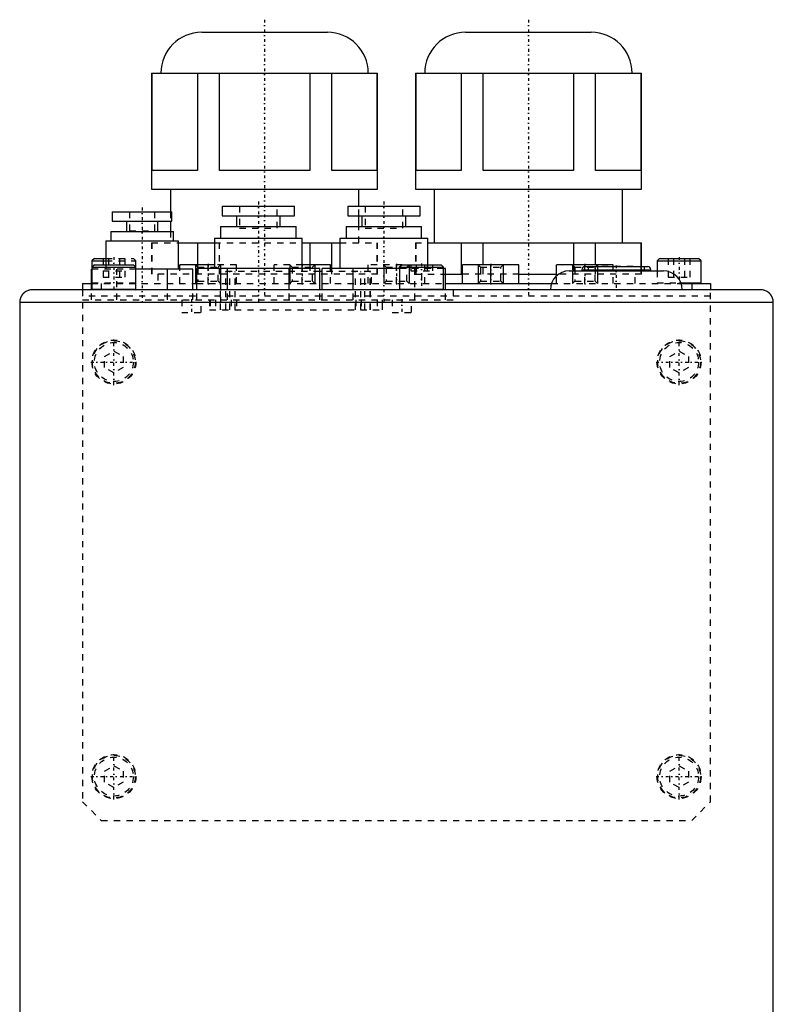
# Model space of a CAD drawing. Extents: x -88 to 88, y -489 to 213.
# Tile 4 of 4: x -60 to 60, y 56 to 213. Entities that reach past the tile are written whole.
import ezdxf

# ---------------------------------------------------------------- set-up
doc = ezdxf.new("R2010")
doc.units = 0
doc.linetypes.add('CENTER', pattern=[1.5, 0.45, -0.5, 0.05, -0.5])
doc.linetypes.add('DASHED', pattern=[2, 1, -1])
for name, color, linetype in [('AM_0', 7, 'CONTINUOUS'), ('AM_10', 7, 'CONTINUOUS'), ('AM_3', 7, 'DASHED'), ('AM_7', 7, 'CENTER')]:
    doc.layers.add(name, color=color, linetype=linetype)

msp = doc.modelspace()

# ---------------------------------------------------------------- linework, layer by layer
at = {"layer": 'AM_0', "color": 7, "linetype": 'CONTINUOUS'}
for p, q in [((-31, 211), (-11, 211)), ((11, 211), (31, 211)), ((-39, 204.5), (-39, 186)), ((-39, 204.5), (-3, 204.5)), ((-38.89, 189), (-38.89, 204.5)), ((-31.69, 204.5), (-31.69, 189)), ((-28.19, 189), (-28.19, 204.5)), ((-13.81, 204.5), (-13.81, 189)), ((-10.31, 189), (-10.31, 204.5)), ((-3.11, 204.5), (-3.11, 189)), ((-3, 186), (-3, 204.5)), ((3, 204.5), (3, 186)), ((3, 204.5), (39, 204.5)), ((3.11, 189), (3.11, 204.5)), ((10.31, 204.5), (10.31, 189)), ((13.81, 189), (13.81, 204.5)), ((28.19, 204.5), (28.19, 189)), ((31.69, 189), (31.69, 204.5)), ((38.89, 204.5), (38.89, 189)), ((39, 186), (39, 204.5)), ((-31.69, 189), (-38.89, 189)), ((-13.81, 189), (-28.19, 189)), ((-3.11, 189), (-10.31, 189)), ((10.31, 189), (3.11, 189)), ((28.19, 189), (13.81, 189)), ((38.89, 189), (31.69, 189)), ((-39, 186), (-3, 186)), ((-36, 186), (-36, 182.4)), ((-6, 183.3), (-6, 186)), ((3, 186), (39, 186)), ((6, 186), (6, 177.5)), ((36, 177.5), (36, 186)), ((-45.25, 182.4), (-45.25, 180.9)), ((-45.25, 182.4), (-35.75, 182.4)), ((-35.75, 180.9), (-35.75, 182.4)), ((-27.75, 183.3), (-27.75, 181.8)), ((-27.75, 183.3), (-16.25, 183.3)), ((-16.25, 181.8), (-16.25, 183.3)), ((-7.75, 183.3), (-7.75, 181.8)), ((-7.75, 183.3), (3.75, 183.3)), ((3.75, 181.8), (3.75, 183.3)), ((-45.25, 180.9), (-35.75, 180.9)), ((-43, 180.9), (-43, 179.3)), ((-38, 179.3), (-38, 180.9)), ((-36, 180.9), (-36, 179.3)), ((-27.75, 181.8), (-16.25, 181.8)), ((-25.5, 181.8), (-25.5, 180.1)), ((-18.5, 180.1), (-18.5, 181.8)), ((-7.75, 181.8), (3.75, 181.8)), ((-6, 180.1), (-6, 181.8)), ((-5.5, 181.8), (-5.5, 180.1)), ((1.5, 180.1), (1.5, 181.8)), ((-45.51, 179.3), (-45.51, 177.8)), ((-45.51, 179.3), (-35.49, 179.3)), ((-35.49, 177.8), (-35.49, 179.3)), ((-28, 180.1), (-28, 178.2)), ((-28, 180.1), (-16, 180.1)), ((-16, 178.2), (-16, 180.1)), ((-8, 180.1), (-8, 178.2)), ((-8, 180.1), (4, 180.1)), ((4, 178.2), (4, 180.1)), ((-46.27, 177.8), (-46.27, 174)), ((-46.27, 177.8), (-34.73, 177.8)), ((-34.73, 173.3), (-34.73, 177.8)), ((-34.73, 177.5), (-29.01, 177.5)), ((-31.69, 177.5), (-31.69, 174)), ((-29, 178.2), (-29, 173.4)), ((-29, 178.2), (-15, 178.2)), ((-15, 173.4), (-15, 178.2)), ((-15, 177.5), (-9, 177.5)), ((-13.81, 177.5), (-13.81, 174)), ((-10.31, 173.4), (-10.31, 177.5)), ((-9, 178.2), (-9, 173.4)), ((-9, 178.2), (5, 178.2)), ((5, 174), (5, 178.2)), ((5, 177.5), (39, 177.5)), ((10.31, 177.5), (10.31, 172.5)), ((13.81, 174), (13.81, 177.5)), ((28.19, 177.5), (28.19, 174)), ((31.69, 174), (31.69, 177.5)), ((38.89, 177.5), (38.89, 173.7)), ((39, 173.7), (39, 177.5)), ((-48.1, 175), (-48.5, 174.6)), ((-48.5, 174.6), (-48.5, 170.1)), ((-48.5, 174.6), (-46.27, 174.6)), ((-48.1, 174), (-48.5, 173.6)), ((-48.1, 175), (-46.27, 175)), ((-48.1, 174), (-41.9, 174)), ((-41.5, 173.6), (-41.9, 174)), ((-29, 174), (-34.5, 174)), ((-34.5, 173.3), (-34.5, 174)), ((-30, 173.4), (-30, 174)), ((-10.5, 174), (-15, 174)), ((-10.5, 173.4), (-10.5, 174)), ((0.9, 174), (0.5, 173.6)), ((0.9, 174), (7.1, 174)), ((7.5, 173.6), (7.1, 174)), ((19.5, 174), (10.5, 174)), ((10.5, 171), (10.5, 174)), ((15, 171), (15, 174)), ((19.5, 171), (19.5, 174)), ((34.5, 174), (25.5, 174)), ((25.5, 172.24), (25.5, 174)), ((30, 173.7), (30, 174)), ((34.5, 173.7), (34.5, 174)), ((41.9, 175), (41.5, 174.6)), ((41.5, 174.6), (41.5, 173)), ((41.5, 174.6), (48.5, 174.6)), ((41.9, 175), (48.1, 175)), ((48.5, 174.6), (48.1, 175)), ((48.5, 171.1), (48.5, 174.6)), ((-48.58, 170), (-48.58, 173.3)), ((-48.5, 173.3), (-48.58, 173.3)), ((-48.5, 173.6), (-41.5, 173.6)), ((-41.5, 170.1), (-41.5, 173.6)), ((-32.42, 173.3), (-41.5, 173.3)), ((-36.46, 170), (-36.46, 173.3)), ((-32.42, 170), (-32.42, 173.3)), ((-31.81, 170), (-31.81, 173.4)), ((-12.19, 173.4), (-31.81, 173.4)), ((-26.91, 170), (-26.91, 173.4)), ((-17.09, 170), (-17.09, 173.4)), ((-12.19, 170), (-12.19, 173.4)), ((-11.81, 172.9), (-12.19, 172.9)), ((-11.81, 170), (-11.81, 173.4)), ((0.5, 173.4), (-11.81, 173.4)), ((-6.91, 170), (-6.91, 173.4)), ((0.5, 173.6), (0.5, 170.1)), ((0.5, 173.6), (7.5, 173.6)), ((7.5, 170.1), (7.5, 173.6)), ((7.81, 173.4), (7.5, 173.4)), ((7.81, 170), (7.81, 173.4)), ((7.81, 172.5), (10.49, 172.5)), ((19.5, 172.5), (25.5, 172.5)), ((27.5, 173), (42.5, 173)), ((29.5, 173.2), (29.5, 173)), ((29.5, 173.2), (40.5, 173.2)), ((30, 173.7), (40, 173.7)), ((40.5, 173), (40.5, 173.2)), ((-50, 171), (-50, 170)), ((-50, 171), (-48.58, 171)), ((-32.42, 171), (-31.81, 171)), ((7.81, 171), (24.67, 171)), ((45.29, 171.1), (48.5, 171.1)), ((45.33, 171), (50, 171)), ((47, 171), (47, 170)), ((50, 171), (50, 170)), ((58, 170), (-58, 170)), ((-48.5, 170.1), (-41.5, 170.1)), ((0.5, 170.1), (7.5, 170.1)), ((60, 168), (-60, 168)), ((-60, 168), (-60, 2)), ((60, 2), (60, 168))]:
    msp.add_line(p, q, dxfattribs=at)
for points in [[(-58, 170, 0), (-58.09, 170, 0), (-58.26, 169.98, 0), (-58.43, 169.95, 0), (-58.52, 169.93, 0), (-58.6, 169.91, 0), (-58.77, 169.85, 0), (-58.92, 169.77, 0), (-59.01, 169.72, 0), (-59.04, 169.71, 0), (-59.06, 169.69, 0), (-59.07, 169.69, 0), (-59.09, 169.68, 0), (-59.11, 169.66, 0), (-59.14, 169.65, 0), (-59.16, 169.63, 0), (-59.18, 169.61, 0), (-59.21, 169.6, 0), (-59.22, 169.59, 0), (-59.23, 169.58, 0), (-59.25, 169.56, 0), (-59.27, 169.54, 0), (-59.3, 169.52, 0), (-59.32, 169.5, 0), (-59.34, 169.48, 0), (-59.35, 169.47, 0), (-59.36, 169.46, 0), (-59.38, 169.44, 0), (-59.4, 169.42, 0), (-59.41, 169.41, 0), (-59.42, 169.4, 0), (-59.44, 169.38, 0), (-59.46, 169.36, 0), (-59.47, 169.35, 0), (-59.48, 169.34, 0), (-59.5, 169.32, 0), (-59.52, 169.3, 0), (-59.54, 169.27, 0), (-59.56, 169.25, 0), (-59.58, 169.23, 0), (-59.59, 169.22, 0), (-59.6, 169.21, 0), (-59.61, 169.18, 0), (-59.63, 169.16, 0), (-59.65, 169.14, 0), (-59.66, 169.11, 0), (-59.68, 169.09, 0), (-59.69, 169.07, 0), (-59.69, 169.06, 0), (-59.71, 169.04, 0), (-59.72, 169.01, 0), (-59.74, 168.99, 0), (-59.75, 168.96, 0), (-59.77, 168.94, 0), (-59.77, 168.92, 0), (-59.78, 168.91, 0), (-59.79, 168.88, 0), (-59.81, 168.86, 0), (-59.82, 168.83, 0), (-59.83, 168.81, 0), (-59.84, 168.78, 0), (-59.85, 168.77, 0), (-59.85, 168.75, 0), (-59.86, 168.72, 0), (-59.87, 168.7, 0), (-59.88, 168.67, 0), (-59.89, 168.64, 0), (-59.9, 168.62, 0), (-59.91, 168.6, 0), (-59.91, 168.59, 0), (-59.92, 168.56, 0), (-59.93, 168.53, 0), (-59.93, 168.52, 0), (-59.94, 168.5, 0), (-59.94, 168.48, 0), (-59.95, 168.45, 0), (-59.95, 168.43, 0), (-59.96, 168.42, 0), (-59.96, 168.39, 0), (-59.97, 168.36, 0), (-59.97, 168.33, 0), (-59.98, 168.3, 0), (-59.98, 168.28, 0), (-59.98, 168.26, 0), (-59.98, 168.25, 0), (-59.99, 168.22, 0), (-59.99, 168.19, 0), (-59.99, 168.16, 0), (-60, 168.13, 0), (-60, 168.1, 0), (-60, 168.09, 0), (-60, 168.07, 0), (-60, 168.04, 0), (-60, 168.01, 0), (-60, 168, 0)], [(60, 168, 0), (60, 168.01, 0), (60, 168.04, 0), (60, 168.07, 0), (60, 168.09, 0), (60, 168.1, 0), (60, 168.13, 0), (59.99, 168.16, 0), (59.99, 168.19, 0), (59.99, 168.22, 0), (59.98, 168.25, 0), (59.98, 168.26, 0), (59.98, 168.28, 0), (59.98, 168.3, 0), (59.97, 168.33, 0), (59.97, 168.36, 0), (59.96, 168.39, 0), (59.96, 168.42, 0), (59.95, 168.43, 0), (59.95, 168.45, 0), (59.94, 168.48, 0), (59.94, 168.5, 0), (59.93, 168.52, 0), (59.93, 168.53, 0), (59.92, 168.56, 0), (59.91, 168.59, 0), (59.91, 168.6, 0), (59.9, 168.62, 0), (59.89, 168.64, 0), (59.88, 168.67, 0), (59.87, 168.7, 0), (59.86, 168.72, 0), (59.85, 168.75, 0), (59.85, 168.77, 0), (59.84, 168.78, 0), (59.83, 168.81, 0), (59.82, 168.83, 0), (59.81, 168.86, 0), (59.79, 168.88, 0), (59.78, 168.91, 0), (59.77, 168.92, 0), (59.77, 168.94, 0), (59.75, 168.96, 0), (59.74, 168.99, 0), (59.72, 169.01, 0), (59.71, 169.04, 0), (59.69, 169.06, 0), (59.69, 169.07, 0), (59.68, 169.09, 0), (59.66, 169.11, 0), (59.65, 169.14, 0), (59.63, 169.16, 0), (59.61, 169.18, 0), (59.6, 169.21, 0), (59.59, 169.22, 0), (59.58, 169.23, 0), (59.56, 169.25, 0), (59.54, 169.27, 0), (59.52, 169.3, 0), (59.5, 169.32, 0), (59.48, 169.34, 0), (59.47, 169.35, 0), (59.46, 169.36, 0), (59.44, 169.38, 0), (59.42, 169.4, 0), (59.41, 169.41, 0), (59.4, 169.42, 0), (59.38, 169.44, 0), (59.36, 169.46, 0), (59.35, 169.47, 0), (59.34, 169.48, 0), (59.32, 169.5, 0), (59.3, 169.52, 0), (59.27, 169.54, 0), (59.25, 169.56, 0), (59.23, 169.58, 0), (59.22, 169.59, 0), (59.21, 169.6, 0), (59.18, 169.61, 0), (59.16, 169.63, 0), (59.14, 169.65, 0), (59.11, 169.66, 0), (59.09, 169.68, 0), (59.07, 169.69, 0), (59.06, 169.69, 0), (59.04, 169.71, 0), (59.01, 169.72, 0), (58.92, 169.77, 0), (58.77, 169.85, 0), (58.6, 169.91, 0), (58.52, 169.93, 0), (58.43, 169.95, 0), (58.26, 169.98, 0), (58.09, 170, 0), (58, 170, 0)]]:
    msp.add_polyline3d(points, dxfattribs=at)
for centre, radius, start, end in [((-31, 204.5), 6.5, 90, 180), ((-11, 204.5), 6.5, 0, 90), ((11, 204.5), 6.5, 90, 180), ((31, 204.5), 6.5, 0, 90), ((27.5, 170), 3, 90, 180), ((30, 173.2), 0.5, 90, 180), ((40, 173.2), 0.5, 0, 90), ((42.5, 170), 3, 0, 90), ((48.4, 171.1), 0.1, 270, 0), ((-48.4, 170.1), 0.1, 180, 270), ((-41.6, 170.1), 0.1, 270, 0), ((0.6, 170.1), 0.1, 180, 270), ((7.4, 170.1), 0.1, 270, 0)]:
    msp.add_arc(centre, radius, start, end, dxfattribs=at)
at = {"layer": 'AM_10', "color": 7, "linetype": 'CONTINUOUS'}
for p, q in [((-32, 174), (-32, 171)), ((-28, 174), (-28, 171)), ((-17, 174), (-17, 171)), ((-13, 174), (-13, 171)), ((-2, 174), (-2, 171)), ((2, 174), (2, 171)), ((13, 174), (13, 171)), ((17, 174), (17, 171)), ((28, 174), (28, 171)), ((32, 174), (32, 171))]:
    msp.add_line(p, q, dxfattribs=at)
at = {"layer": 'AM_3', "color": 6, "linetype": 'DASHED'}
for p, q in [((-42.5, 182.4), (-42.5, 179.4)), ((-38.5, 179.4), (-38.5, 182.4)), ((-36, 182.4), (-36, 180.9)), ((-25, 183.3), (-25, 179.8)), ((-19, 179.8), (-19, 183.3)), ((-6, 181.8), (-6, 183.3)), ((-5, 183.3), (-5, 179.8)), ((1, 179.8), (1, 183.3)), ((-42.5, 179.4), (-38.5, 179.4)), ((-36, 179.3), (-36, 177.5)), ((-25, 179.8), (-19, 179.8)), ((-6, 177.5), (-6, 180.1)), ((-5, 179.8), (1, 179.8)), ((-39, 177.5), (-39, 172.5)), ((-39, 177.5), (-34.73, 177.5)), ((-38.89, 172.5), (-38.89, 177.5)), ((-29.01, 177.5), (-15, 177.5)), ((-28.19, 172.5), (-28.19, 177.5)), ((-9, 177.5), (-3, 177.5)), ((-3.11, 177.5), (-3.11, 172.5)), ((-3, 172.5), (-3, 177.5)), ((3, 177.5), (3, 172.5)), ((3, 177.5), (5, 177.5)), ((3.11, 172.5), (3.11, 177.5)), ((-46.73, 175), (-46.73, 172)), ((-46.27, 175), (-41.9, 175)), ((-46.27, 174.6), (-41.5, 174.6)), ((-46.27, 174), (-46.27, 173.3)), ((-45.87, 175), (-45.87, 172)), ((-44.13, 175), (-44.13, 172)), ((-43.27, 175), (-43.27, 172)), ((-41.5, 174.6), (-41.9, 175)), ((-41.5, 173.6), (-41.5, 174.6)), ((-32, 174), (-31.62, 173.62)), ((-31.69, 174), (-31.69, 172.5)), ((-25.5, 174), (-29, 174)), ((-28.38, 173.62), (-28, 174)), ((-25.5, 171), (-25.5, 174)), ((-19.5, 171), (-19.5, 174)), ((-15, 174), (-19.5, 174)), ((-17, 174), (-16.62, 173.62)), ((-13.81, 174), (-13.81, 172.5)), ((-13.38, 173.62), (-13, 174)), ((0.9, 174), (-4.5, 174)), ((-4.5, 171), (-4.5, 174)), ((-2, 174), (-1.62, 173.62)), ((0, 171), (0, 174)), ((1.62, 173.62), (2, 174)), ((2.27, 174), (2.27, 173)), ((3.13, 174), (3.13, 173)), ((4.5, 171), (4.5, 174)), ((4.87, 174), (4.87, 173)), ((5, 173.4), (5, 174)), ((5.73, 174), (5.73, 173)), ((13, 174), (13.38, 173.62)), ((13.81, 172.5), (13.81, 174)), ((16.62, 173.62), (17, 174)), ((28, 174), (28.38, 173.62)), ((28.19, 174), (28.19, 172.5)), ((31.62, 173.62), (32, 174)), ((31.69, 172.5), (31.69, 174)), ((43.27, 175), (43.27, 172)), ((44.13, 175), (44.13, 172)), ((45.87, 175), (45.87, 172)), ((46.73, 175), (46.73, 172)), ((-41.5, 173.3), (-48.5, 173.3)), ((-46.73, 173), (-43.27, 173)), ((-44.54, 168.4), (-44.54, 173.3)), ((-3, 172.5), (-39, 172.5)), ((-38, 172.5), (-38, 171)), ((-34.5, 171), (-34.5, 173.3)), ((-31.62, 173.62), (-31.62, 171.38)), ((-31.62, 173.62), (-28.38, 173.62)), ((-30, 171), (-30, 173.4)), ((-28.38, 171.38), (-28.38, 173.62)), ((-28.04, 172.9), (-28.04, 166.8)), ((-12.19, 172.9), (-28.04, 172.9)), ((-28.01, 166.8), (-28.01, 172.9)), ((-27.16, 166.8), (-27.16, 172.9)), ((-26.54, 166.8), (-26.54, 172.9)), ((-25.69, 166.8), (-25.69, 172.9)), ((-16.62, 173.62), (-16.62, 171.38)), ((-16.62, 173.62), (-13.38, 173.62)), ((-15, 171), (-15, 173.4)), ((-13.38, 171.38), (-13.38, 173.62)), ((-4.16, 172.9), (-11.81, 172.9)), ((-10.5, 171), (-10.5, 173.4)), ((-10.31, 172.5), (-10.31, 173.4)), ((-6.51, 166.8), (-6.51, 172.9)), ((-5.66, 166.8), (-5.66, 172.9)), ((-5.04, 166.8), (-5.04, 172.9)), ((-4.19, 166.8), (-4.19, 172.9)), ((-4.16, 166.8), (-4.16, 172.9)), ((-4, 171), (-4, 172.5)), ((-1.62, 173.62), (-1.62, 171.38)), ((-1.62, 173.62), (1.62, 173.62)), ((7.5, 173.4), (0.5, 173.4)), ((1.62, 171.38), (1.62, 173.62)), ((2.27, 173), (5.73, 173)), ((2.91, 168.4), (2.91, 173.4)), ((3, 172.5), (7.81, 172.5)), ((4, 172.5), (4, 171)), ((19.5, 172.5), (10.49, 172.5)), ((13.38, 173.62), (13.38, 171.38)), ((13.38, 173.62), (16.62, 173.62)), ((16.62, 171.38), (16.62, 173.62)), ((39, 172.5), (25.5, 172.5)), ((28.38, 173.62), (28.38, 171.38)), ((28.38, 173.62), (31.62, 173.62)), ((30, 171), (30, 173.7)), ((30.5, 173.7), (30.5, 173)), ((31.62, 171.38), (31.62, 173.62)), ((37.7, 173.7), (32.3, 173.7)), ((34.5, 171), (34.5, 173.7)), ((38, 171), (38, 172.5)), ((38.89, 173.7), (38.89, 172.5)), ((39, 172.5), (39, 173.7)), ((39.5, 173), (39.5, 173.7)), ((41.5, 173), (41.5, 171.1)), ((-48.58, 171), (-32.42, 171)), ((-48.5, 171.1), (-41.5, 171.1)), ((-47, 171), (-47, 170)), ((-46.73, 172), (-43.27, 172)), ((-31.62, 171.38), (-32, 171)), ((-31.81, 171), (7.81, 171)), ((-31.62, 171.38), (-28.38, 171.38)), ((-28, 171), (-28.38, 171.38)), ((-16.62, 171.38), (-17, 171)), ((-16.62, 171.38), (-13.38, 171.38)), ((-13, 171), (-13.38, 171.38)), ((-1.62, 171.38), (-2, 171)), ((-1.62, 171.38), (1.62, 171.38)), ((2, 171), (1.62, 171.38)), ((13.38, 171.38), (13, 171)), ((13.38, 171.38), (16.62, 171.38)), ((17, 171), (16.62, 171.38)), ((24.67, 171), (45.33, 171)), ((25.5, 171), (25.5, 172.24)), ((28.38, 171.38), (28, 171)), ((28.38, 171.38), (31.62, 171.38)), ((32, 171), (31.62, 171.38)), ((41.5, 171.1), (45.29, 171.1)), ((43.27, 172), (46.73, 172)), ((-50, 170), (-50, 88.5)), ((-48.58, 168.4), (-48.58, 170)), ((-36.46, 168.4), (-36.46, 170)), ((-32.42, 168.4), (-32.42, 170)), ((-31.81, 168.4), (-31.81, 170)), ((-26.91, 168.4), (-26.91, 170)), ((-17.09, 168.4), (-17.09, 170)), ((-12.19, 168.4), (-12.19, 170)), ((-11.81, 168.4), (-11.81, 170)), ((-6.91, 168.4), (-6.91, 170)), ((7.81, 168.4), (7.81, 170)), ((9, 170), (9, 168.4)), ((50, 88.5), (50, 170)), ((50, 169), (-50, 169)), ((-50, 168.4), (9, 168.4)), ((-34.2, 168.4), (-34.2, 166.4)), ((-31.1, 166.4), (-31.1, 168.4)), ((-29.75, 168.4), (-29.75, 166.8)), ((-29.69, 168.4), (-29.69, 166.8)), ((-28.84, 168.4), (-28.84, 166.8)), ((-26.35, 168.4), (-26.35, 166.8)), ((-25.5, 168.4), (-25.5, 166.8)), ((-6.45, 168.4), (-6.45, 166.8)), ((-5.65, 168.4), (-5.65, 166.8)), ((-3.1, 168.4), (-3.1, 166.8)), ((-2.3, 168.4), (-2.3, 166.8)), ((-2.25, 166.8), (-2.25, 168.4)), ((-0.7, 168.4), (-0.7, 166.4)), ((2.4, 166.4), (2.4, 168.4)), ((-34.2, 166.4), (-31.1, 166.4)), ((-29.75, 166.8), (-2.25, 166.8)), ((-0.7, 166.4), (2.4, 166.4)), ((-46.5, 159.37), (-45, 160.23)), ((-45, 160.23), (-43.5, 159.37)), ((43.5, 159.37), (45, 160.23)), ((45, 160.23), (46.5, 159.37)), ((-46.5, 157.63), (-46.5, 159.37)), ((-43.5, 159.37), (-43.5, 157.63)), ((43.5, 157.63), (43.5, 159.37)), ((46.5, 159.37), (46.5, 157.63)), ((-45, 156.77), (-46.5, 157.63)), ((-43.5, 157.63), (-45, 156.77)), ((45, 156.77), (43.5, 157.63)), ((46.5, 157.63), (45, 156.77)), ((-46.5, 93.37), (-45, 94.23)), ((-45, 94.23), (-43.5, 93.37)), ((43.5, 93.37), (45, 94.23)), ((45, 94.23), (46.5, 93.37)), ((-46.5, 91.63), (-46.5, 93.37)), ((-43.5, 93.37), (-43.5, 91.63)), ((43.5, 91.63), (43.5, 93.37)), ((46.5, 93.37), (46.5, 91.63)), ((-45, 90.77), (-46.5, 91.63)), ((-43.5, 91.63), (-45, 90.77)), ((45, 90.77), (43.5, 91.63)), ((46.5, 91.63), (45, 90.77)), ((-50, 88.5), (-47, 85.5)), ((47, 85.5), (50, 88.5)), ((-47, 85.5), (47, 85.5))]:
    msp.add_line(p, q, dxfattribs=at)
for centre, radius in [((-45, 158.5), 3.5), ((-45, 158.5), 3.4), ((-45, 158.5), 3.1), ((45, 158.5), 3.5), ((45, 158.5), 3.4), ((45, 158.5), 3.1), ((-45, 92.5), 3.5), ((-45, 92.5), 3.4), ((45, 92.5), 3.5), ((45, 92.5), 3.4), ((-45, 92.5), 3.1), ((45, 92.5), 3.1)]:
    msp.add_circle(centre, radius, dxfattribs=at)
msp.add_arc((41.6, 171.1), 0.1, 180, 270, dxfattribs=at)
at = {"layer": 'AM_7', "color": 4, "linetype": 'CENTER'}
for p, q in [((-21, 213), (-21, 169)), ((21, 213), (21, 169)), ((-22, 184.04), (-22, 167.66)), ((-2, 184.04), (-2, 167.66)), ((-40.5, 183.1), (-40.5, 167.7)), ((-45, 175.2), (-45, 169.8)), ((-30, 174.15), (-30, 170.85)), ((-15, 174.15), (-15, 170.85)), ((0, 174.15), (0, 170.85)), ((4, 174.2), (4, 169.8)), ((15, 174.15), (15, 170.85)), ((30, 174.15), (30, 170.85)), ((45, 175.2), (45, 170.8)), ((35, 173.88), (35, 169.81)), ((-32.65, 168.5), (-32.65, 166.3)), ((0.85, 168.5), (0.85, 166.3)), ((-45, 154.82), (-45, 162.18)), ((45, 154.82), (45, 162.18)), ((-48.67, 158.5), (-41.33, 158.5)), ((41.33, 158.5), (48.67, 158.5)), ((-45, 88.83), (-45, 96.17)), ((45, 88.83), (45, 96.17)), ((-48.67, 92.5), (-41.33, 92.5)), ((41.33, 92.5), (48.67, 92.5))]:
    msp.add_line(p, q, dxfattribs=at)

doc.saveas('drawing.dxf')
